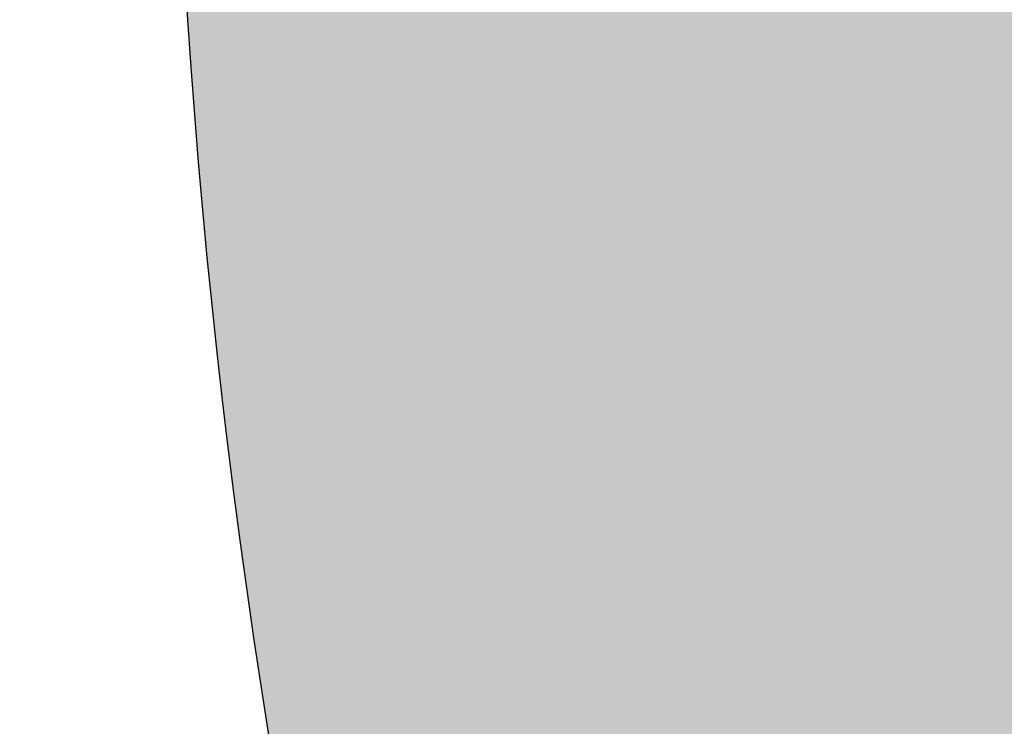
# Model space of a CAD drawing. Header units: feet. Extents: x 1620773 to 1693143, y 557267 to 607752.
# Tile 60 of 256: x 1620896.411 to 1620897.674, y 607307.091 to 607307.998. Entities that reach past the tile are written whole.
import ezdxf

# ---------------------------------------------------------------- set-up
doc = ezdxf.new("R2010")
doc.units = ezdxf.units.FT
doc.header["$MEASUREMENT"] = 0
doc.layers.add('BR_P_Gen_Hatch', color=253, linetype='Continuous', lineweight=0)
doc.layers.add('BR_P_Gen_Slope_Protection', color=252, linetype='Continuous', lineweight=30)

msp = doc.modelspace()

# ---------------------------------------------------------------- hatches: boundary and pattern name
at = {"layer": 'BR_P_Gen_Hatch', "linetype": 'Continuous', "lineweight": 0, "transparency": 33554610}
h = msp.add_hatch(dxfattribs=at)
h.set_pattern_fill('A-1-A', style=0, pattern_type=2)
h.set_pattern_definition([(323.341797, (1620916.972274, 607322.969359), (30.28378766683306, -19.11684575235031), [0.364788, -93.01620600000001]), (324.559927, (1620917.264912, 607322.7515649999), (74.91129697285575, -55.75219754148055), [0.364799, -128.752898]), (323.341797, (1620917.562122, 607322.540036), (30.28378766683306, -19.11684575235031), [0.364849, -93.016145]), (339.037, (1620918, 607322), (108.3878185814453, -43.0287811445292), [0.240082, -182.4]), (1.3902, (1620918, 607322), (-113.1765144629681, -4.731779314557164), [0.2569379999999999, -128.898]), (12.687473, (1620918.335861, 607322.242548), (15.94006628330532, -1.598340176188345), [0.26396, -50.389407]), (20.810417, (1620918.593376, 607322.3005220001), (-17.5364108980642, -14.32182622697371), [0.134591, -35.67827800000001]), (27.931026, (1620918.719186, 607322.348339), (-17.53641118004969, -14.32182595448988), [0.130961, -57.607792]), (43.63730000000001, (1620919, 607322), (-89.27845074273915, -87.52927842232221), [0.139958, -147.451]), (60.284921, (1620918.936182, 607322.506266), (-19.13275546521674, -30.24199189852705), [0.181864, -157.432369]), (77.925933, (1620919.02633, 607322.664215), (-1.59634459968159, -15.92016574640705), [0.172369, -144.716003]), (95.59768999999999, (1620919.062385, 607322.83277), (-1.596344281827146, -15.9201658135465), [0.166983, -81.42125399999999]), (106.100087, (1620919.046097, 607322.998957), (11.15103272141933, -49.35883812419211), [0.191243, -85.986257]), (108.745, (1620919, 607323), (49.39349749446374, -149.6751026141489), [0.19331, -193.177]), (110.867677, (1620918.930941, 607323.365755), (14.34372129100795, -17.51850618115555), [0.195332, -35.590704]), (110.867677, (1620918.861362, 607323.548275), (14.34372129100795, -17.51850618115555), [0.430228, -35.355809]), (113.358985, (1620918.70811, 607323.950282), (12.74737693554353, -33.43867150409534), [0.4254270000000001, -164.353242]), (117.997096, (1620918.539432, 607324.340841), (12.74737694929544, -33.4386719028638), [0.4372470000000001, -57.273771]), (138.281, (1620918, 607325), (58.97158725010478, -54.15352197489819), [0.230012, -217.571]), (162.978, (1620918, 607325), (15.94011363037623, -1.598298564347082), [0.237426, -81.4449]), (192.687473, (1620917.935468, 607324.949491), (-33.47647654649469, -12.7234866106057), [0.213903, -50.43946500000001]), (212.898884, (1620917.726789, 607324.9025109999), (-68.54929862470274, -41.36713806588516), [0.10178, -102.426313]), (215.872, (1620918, 607325), (-138.6952540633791, -98.65471690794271), [0.103664, -192.696]), (216.512, (1620918, 607325), (-173.7678785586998, -127.2979468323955), [0.10443, -237.916]), (219.238, (1620917, 607325), (15.94005923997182, -1.598431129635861), [0.194389, -22.4472]), (216.512, (1620917, 607325), (-173.7678785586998, -127.2979468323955), [0.19291, -237.827]), (222.251, (1620917, 607324), (-141.8879134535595, -130.4942073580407), [0.196773, -215.182]), (230.550875, (1620917.022138, 607324.354303), (-17.53641116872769, -14.32182565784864), [0.17228, -57.538738]), (242.447884, (1620916.912672, 607324.22127), (-20.72909996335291, -46.16215816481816), [0.171679, -86.005822]), (248.309673, (1620916.833261, 607324.069061), (-22.32544372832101, -62.0823238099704), [0.173733, -116.319021]), (252.950281, (1620916.769051, 607323.90763), (-22.32544364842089, -62.08232430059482), [0.100534, -81.48770299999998]), (257.926, (1620917, 607324), (-28.71058022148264, -125.7625558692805), [0.099468, -144.789]), (269.474872, (1620916.718768, 607323.714246), (-0.02337852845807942, -160.7999993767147), [0.09858099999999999, -176.629007]), (269.474872, (1620916.717865, 607323.615669), (-0.02337852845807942, -160.7999993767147), [0.113118, -176.61447]), (273.747921, (1620916.716828, 607323.502556), (-1.596344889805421, -15.92016567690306), [0.113102, -97.214388]), (292.914544, (1620916.724221, 607323.389696), (65.33322971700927, -151.2731931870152), [0.11069, -200.426225]), (302.968713, (1620916.767319, 607323.287741), (14.34372136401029, -17.51850627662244), [0.126148, -102.373835]), (302.1837, (1620917, 607323), (55.77841273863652, -85.99384328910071), [0.126252, -182.388]), (302.968713, (1620916.903212, 607323.075054), (14.34372136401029, -17.51850627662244), [0.126258, -102.373724]), (186.787645, (1620906.244248, 607322.8237310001), (-65.35660950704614, -9.526806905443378), [0.346644, -147.341786]), (186.787645, (1620905.900033, 607322.782762), (-65.35660950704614, -9.526806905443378), [0.34665, -147.34178]), (188.293397, (1620905.555813, 607322.741791), (-49.41654336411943, -11.12514622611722), [0.346632, -65.700672]), (179.462, (1620905, 607323), (-160.9975046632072, 0.06313642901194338), [0.262731, -176.682]), (161.76, (1620905, 607323), (78.10382058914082, -23.91229613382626), [0.266167, -147.422]), (143.341797, (1620904.697293, 607322.777567), (44.62750985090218, -36.63535191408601), [0.30385, -93.07714399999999]), (126.583, (1620904, 607323), (14.34360736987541, -17.51855618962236), [0.287158, -237.705]), (115.269328, (1620904.282397, 607323.189563), (12.74737696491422, -33.43867198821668), [0.245525, -93.08058899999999]), (96.81795899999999, (1620904.177589, 607323.411594), (7.958343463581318, -81.19917006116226), [0.225035, -147.296358]), (79.0731, (1620904, 607324), (-1.596336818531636, -15.92013896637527), [0.262912, -176.465]), (59.80310000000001, (1620904, 607324), (-78.12743368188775, -136.8884876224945), [0.291785, -193.078]), (43.05260000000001, (1620904, 607324), (-106.8146751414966, -101.8510469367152), [0.338389, -169.836]), (20.810417, (1620904.594741, 607324.3763819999), (-17.5364108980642, -14.32182622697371), [0.4591810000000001, -35.353688]), (354.273985, (1620905.023966, 607324.539518), (14.34372148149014, -17.51850604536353), [0.419271, -15.600729]), (344.8232629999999, (1620905.441144, 607324.497687), (78.10398614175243, -23.91186549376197), [0.417256, -97.025314]), (346.153898, (1620905.843847, 607324.38845), (94.04405264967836, -25.51020497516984), [0.330609, -112.945071]), (339.037, (1620906, 607324), (108.3878185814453, -43.0287811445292), [0.334228, -182.306]), (324.559927, (1620906.476956, 607324.1897560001), (74.91129697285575, -55.75219754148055), [0.367621, -128.750076]), (306.583302, (1620906.776464, 607323.97659), (14.34372098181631, -17.51850589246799), [0.260361, -237.731319]), (290.867677, (1620906.931638, 607323.767522), (14.34372129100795, -17.51850618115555), [0.236382, -35.549654]), (264.273985, (1620907.015839, 607323.546646), (-17.5364108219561, -14.32182584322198), [0.197954, -15.802046]), (234.498262, (1620906.996089, 607323.349679), (-19.13275511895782, -30.24199175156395), [0.221165, -128.814669]), (223.052587, (1620906.867653, 607323.16963), (-17.53641065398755, -14.32182633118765), [0.241389, -169.933168]), (207.931026, (1620906.691263, 607323.004841), (-17.53641118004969, -14.32182595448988), [0.236032, -57.50272099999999]), (197.446672, (1620906.482726, 607322.894282), (-33.47647665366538, -12.72348613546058), [0.083249, -121.897814]), (196.050725, (1620906.403307, 607322.8693220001), (-49.41654331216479, -11.12514588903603), [0.082739, -86.172753]), (196.050725, (1620906.323794, 607322.846446), (-49.41654331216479, -11.12514588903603), [0.082726, -86.17276700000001]), (205.206174, (1620912.976215, 607324.3012229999), (-33.47647670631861, -12.72348593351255), [0.365324, -93.01567]), (205.206174, (1620912.645676, 607324.14564), (-33.47647670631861, -12.72348593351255), [0.365327, -93.01566700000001]), (205.206174, (1620912.315135, 607323.9900550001), (-33.47647670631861, -12.72348593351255), [0.36533, -93.015663]), (188.293397, (1620911.984591, 607323.83447), (-49.41654336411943, -11.12514622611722), [0.24121, -65.80609399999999]), (166.153898, (1620911.745903, 607323.799677), (15.94006648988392, -1.598340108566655), [0.2573, -113.01838]), (155.860498, (1620911.49608, 607323.861253), (15.94006632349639, -1.598339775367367), [0.263834, -50.389533]), (149.857, (1620911, 607324), (137.0755269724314, -78.06585139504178), [0.135233, -193.394]), (139.315584, (1620911.138371, 607324.037059), (103.5987404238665, -90.78920899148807), [0.1322, -195.33657]), (125.495, (1620911, 607324), (84.4650855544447, -121.0316483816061), [0.140592, -170.034]), (108.745, (1620911, 607324), (49.39349749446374, -149.6751026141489), [0.181839, -193.188]), (89.99167000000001, (1620910.898055, 607324.409898), (-1.596344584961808, -15.92016608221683), [0.172714, -160.627288]), (72.950281, (1620910.89808, 607324.5826109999), (-1.596344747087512, -15.92016576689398), [0.166841, -81.421396]), (62.447884, (1620910.946998, 607324.74212), (-20.72909996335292, -46.16215816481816), [0.191101, -85.9864]), (59.80310000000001, (1620911, 607325), (-78.12743368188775, -136.8884876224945), [0.193278, -193.177]), (57.68029399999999, (1620911.132606, 607325.078598), (-1.596344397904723, -15.92016544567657), [0.195355, -35.590681]), (57.68029399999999, (1620911.237051, 607325.243689), (-1.596344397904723, -15.92016544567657), [0.430714, -35.355323]), (55.188986, (1620911.46733, 607325.607675), (-19.13275498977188, -30.24199162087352), [0.425793, -164.352877]), (50.55087499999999, (1620911.710403, 607325.957268), (-19.13275508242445, -30.2419920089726), [0.438084, -57.27293399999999]), (29.777817, (1620911.988758, 607326.295552), (-51.01288768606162, -27.04531162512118), [0.229476, -137.521675]), (5.570161, (1620912.187934, 607326.409519), (15.94006587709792, -1.598340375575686), [0.235918, -81.44645399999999]), (335.860498, (1620912.422738, 607326.4324180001), (30.28378737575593, -19.11684638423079), [0.212992, -50.440375]), (316.433683, (1620912.617105, 607326.345313), (58.97123104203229, -54.15385772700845), [0.102205, -182.46798]), (313.123528, (1620912.69116, 607326.274874), (14.34372153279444, -17.51850537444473), [0.104459, -170.098318]), (312.03592, (1620912.762565, 607326.198631), (145.0335611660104, -159.2648926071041), [0.105334, -237.914599]), (312.03592, (1620912.833096, 607326.120397), (145.0335611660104, -159.2648926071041), [0.194444, -237.825488]), (309.309773, (1620912.963296, 607325.975978), (15.94006626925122, -1.598339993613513), [0.192877, -22.448686]), (306.2968, (1620913, 607326), (113.1533529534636, -156.0680519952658), [0.196704, -215.182]), (296.777606, (1620913.201928, 607325.668207), (27.09109909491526, -50.95717809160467), [0.171869, -208.517804]), (286.100087, (1620913.27936, 607325.514769), (11.15103272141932, -49.35883812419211), [0.170562, -86.006938]), (280.99294, (1620913.32666, 607325.350896), (20.70572171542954, -114.6378411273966), [0.173082, -166.889073]), (275.5976899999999, (1620913.359665, 607325.1809899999), (9.554687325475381, -65.27900408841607), [0.100797, -81.48744]), (270.622, (1620913, 607325), (3.169223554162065, -128.9591946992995), [0.099611, -144.789]), (264.273985, (1620913.370578, 607324.9810680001), (-17.5364108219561, -14.32182584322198), [0.098479, -15.901521]), (259.073, (1620913, 607325), (-31.90369913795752, -157.6028121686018), [0.113136, -176.614]), (251.730012, (1620913.339307, 607324.771996), (-22.32544474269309, -62.0823237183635), [0.11403, -147.407364]), (235.633, (1620913, 607325), (-94.06860288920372, -135.289329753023), [0.110938, -200.426]), (225.579258, (1620913.240937, 607324.572142), (-17.53641050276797, -14.32182639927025), [0.12628, -102.373702]), (225.579258, (1620913.152551, 607324.48195), (-17.53641050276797, -14.32182639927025), [0.12625, -102.373732]), (225.579258, (1620913.064185, 607324.3917800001), (-17.53641050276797, -14.32182639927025), [0.126251, -102.373732]), (115.269328, (1620909.673313, 607322.752597), (12.74737696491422, -33.43867198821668), [0.18658, -93.13953499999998]), (115.269328, (1620909.593667, 607322.921323), (12.74737696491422, -33.43867198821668), [0.186582, -93.13953199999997]), (116.311546, (1620909.51402, 607323.090052), (27.09109840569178, -50.95717790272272), [0.186445, -150.810277]), (145.694, (1620909, 607323), (30.28393066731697, -19.11664972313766), [0.165847, -200.507]), (185.570161, (1620909.294382, 607323.3506550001), (-65.35660891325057, -9.526805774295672), [0.204736, -81.47763699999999]), (209.232387, (1620909.090613, 607323.330782), (-51.01288706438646, -27.04531194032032), [0.209877, -195.258893]), (228.702, (1620909, 607323), (-54.20606019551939, -58.88524796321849), [0.222627, -137.473]), (240.284921, (1620908.760538, 607323.06103), (-58.99461122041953, -106.6461413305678), [0.205925, -157.408308]), (252.950281, (1620908.658464, 607322.882184), (-22.32544364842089, -62.08232430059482), [0.198426, -81.38981099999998]), (269.474872, (1620908.600285, 607322.692479), (-0.02337852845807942, -160.7999993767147), [0.276835, -176.450753]), (270.622, (1620909, 607322), (3.169223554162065, -128.9591946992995), [0.282623, -144.606]), (286.100087, (1620908.600816, 607322.1330489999), (11.15103272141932, -49.35883812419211), [0.296462, -85.881038]), (296.777606, (1620908.68303, 607321.848214), (27.09109909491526, -50.95717809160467), [0.21726, -208.472413]), (306.583302, (1620908.780911, 607321.6542529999), (14.34372098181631, -17.51850589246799), [0.208568, -237.783113]), (312.675984, (1620908.905216, 607321.486775), (116.3461173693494, -124.2278822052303), [0.212701, -192.587383]), (321.8352, (1620909, 607321), (119.5384774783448, -92.38729812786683), [0.160267, -208.64]), (337.59443, (1620909.175403, 607321.231365), (46.22385400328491, -20.71518641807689), [0.157893, -167.078587]), (18.2099, (1620909, 607321), (-33.47649227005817, -12.72347864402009), [0.121127, -157.625]), (59.80310000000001, (1620909, 607321), (-78.12743368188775, -136.8884876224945), [0.19831, -193.172]), (65.81755300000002, (1620909.536181, 607321.380434), (-1.596345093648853, -15.92016621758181), [0.196701, -50.406069]), (71.730012, (1620909.616759, 607321.559874), (-23.92178883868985, -78.00249014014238), [0.199, -147.322394]), (65.81755300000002, (1620909.679144, 607321.748843), (-1.596345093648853, -15.92016621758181), [0.169023, -50.433747]), (70.220892, (1620909.748383, 607321.903033), (-1.596344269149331, -15.92016594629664), [0.167205, -65.807339]), (89.474872, (1620909.804965, 607322.060374), (-1.596344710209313, -15.9201660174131), [0.156345, -176.571243]), (104.28, (1620910, 607322), (11.15096468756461, -49.35889109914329), [0.177409, -187.125]), (104.853573, (1620909.762637, 607322.38864), (23.89840917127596, -82.7975100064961), [0.178492, -136.546647]), (104.854, (1620910, 607323), (23.89902442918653, -82.79732513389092), [0.178511, -136.547]), (132.675984, (1620911.973551, 607329.619884), (116.3461173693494, -124.2278822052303), [0.240985, -192.5591]), (133.124, (1620912, 607330), (102.0030342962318, -106.7082764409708), [0.240986, -169.962]), (132.676, (1620912, 607330), (116.3464326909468, -124.2281540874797), [0.240989, -192.559]), (157.594, (1620911, 607330), (108.3871683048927, -43.02940960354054), [0.161097, -167.075]), (197.446672, (1620911.333177, 607330.211525), (-33.47647665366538, -12.72348613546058), [0.187541, -121.793521]), (213.528318, (1620911.154263, 607330.1552970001), (-103.6221195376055, -70.01079062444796), [0.227109, -227.345931]), (219.238, (1620911, 607330), (15.94005923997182, -1.598431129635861), [0.231497, -22.4101]), (227.369726, (1620910.785642, 607329.883421), (-36.66916622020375, -44.56381808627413), [0.236971, -79.79904300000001]), (245.817553, (1620910.62515, 607329.709072), (-1.596345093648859, -15.92016621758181), [0.218472, -50.384299]), (276.817959, (1620910.535654, 607329.509772), (9.554688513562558, -65.27900373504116), [0.18979, -147.331604]), (305.495384, (1620910.558185, 607329.321324), (14.34372152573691, -17.51850623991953), [0.15442, -170.020137]), (316.433683, (1620910.647847, 607329.195602), (58.97123104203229, -54.15385772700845), [0.160939, -182.409246]), (327.737554, (1620910.76446, 607329.084684), (15.94006598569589, -1.598339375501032), [0.165725, -35.647144]), (338.3474860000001, (1620910.904599, 607328.99622), (62.16391995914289, -22.31352595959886), [0.209578, -116.4068]), (349.086, (1620911, 607329), (157.8048025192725, -31.90367997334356), [0.203829, -176.741]), (359.461965, (1620911.299531, 607328.880298), (15.94006583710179, -1.598340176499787), [0.200414, -176.74446]), (3.724708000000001, (1620911.499937, 607328.8784159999), (-81.29667515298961, -7.92846591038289), [0.158706, -97.28386400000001]), (12.687473, (1620911.658307, 607328.888726), (15.94006628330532, -1.598340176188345), [0.161195, -50.492172]), (23.29821400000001, (1620911.815566, 607328.92413), (-33.47647674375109, -12.72348583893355), [0.1728, -164.714654]), (34.839917, (1620911.974276, 607328.992475), (-103.6221194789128, -70.01079026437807), [0.095466, -147.52357]), (45.57929999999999, (1620912, 607329), (-54.20550867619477, -58.88565393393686), [0.089045, -102.411]), (57.68029399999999, (1620912.114954, 607329.110611), (-1.596344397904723, -15.92016544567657), [0.08594, -35.700096]), (73.95653399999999, (1620912.160901, 607329.183237), (-25.51813406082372, -93.92265534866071), [0.087018, -178.80558]), (93.747921, (1620912.18495, 607329.266866), (-1.596344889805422, -15.92016567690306), [0.09162000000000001, -97.23586999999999]), (115.269328, (1620912.178961, 607329.35829), (12.74737696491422, -33.43867198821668), [0.08546299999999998, -93.24065099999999]), (132.676, (1620912, 607329), (116.3464326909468, -124.2281540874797), [0.083487, -192.717]), (132.676, (1620912, 607329), (116.3464326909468, -124.2281540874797), [0.083263, -192.717]), (132.03592, (1620912.029448, 607329.558169), (14.3437216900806, -17.51850654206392), [0.08326599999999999, -237.936667]), (53.278642, (1620912.785401, 607335.5692649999), (-19.13275564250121, -30.24199175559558), [0.187079, -93.13903499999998]), (52.236425, (1620912.897261, 607335.719219), (-36.66916562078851, -44.56381811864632), [0.187092, -150.80963]), (53.278642, (1620913.011836, 607335.867123), (-19.13275564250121, -30.24199175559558), [0.187083, -93.13903099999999]), (22.854366, (1620913.123698, 607336.01708), (-33.47647703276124, -12.72348630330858), [0.167152, -200.505438]), (342.977809, (1620913.277727, 607336.082), (62.16391953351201, -22.31352650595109), [0.206048, -81.476325]), (318.7702, (1620913, 607336), (58.97128082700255, -54.15382004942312), [0.210783, -137.54]), (299.845523, (1620913.633272, 607335.8827579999), (41.43482047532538, -68.475683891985), [0.221646, -137.473706]), (288.7449, (1620914, 607336), (49.39323626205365, -149.675188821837), [0.204789, -193.165]), (275.5976899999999, (1620913.809387, 607335.496583), (9.554687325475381, -65.27900408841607), [0.197402, -81.390835]), (264.273985, (1620913.828642, 607335.300122), (-17.5364108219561, -14.32182584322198), [0.277906, -15.722094]), (252.950281, (1620913.800915, 607335.023603), (-22.32544364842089, -62.08232430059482), [0.286876, -81.30136099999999]), (242.447884, (1620913.716803, 607334.7493350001), (-20.72909996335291, -46.16215816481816), [0.298193, -85.879308]), (230.550875, (1620913.578872, 607334.48496), (-17.53641116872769, -14.32182565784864), [0.217834, -57.493184]), (222.251, (1620913, 607334), (-141.8879134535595, -130.4942073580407), [0.208255, -215.17]), (215.872, (1620913, 607334), (-138.6952540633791, -98.65471690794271), [0.212582, -192.588]), (207.931026, (1620913.11405, 607334.052156), (-17.53641118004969, -14.32182595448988), [0.158971, -57.57978199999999]), (190.95354, (1620912.973597, 607333.977693), (-49.41654337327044, -11.12514576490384), [0.15739, -167.079089]), (149.857, (1620913, 607334), (137.0755269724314, -78.06585139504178), [0.121459, -193.408]), (108.745, (1620913, 607334), (49.39349749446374, -149.6751026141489), [0.19853, -193.172]), (102.730418, (1620912.65024, 607334.196779), (-1.5963440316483, -15.92016632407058), [0.196749, -50.406022]), (96.81795899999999, (1620912.606884, 607334.388691), (7.958343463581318, -81.19917006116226), [0.19902, -147.322374]), (102.730418, (1620912.583257, 607334.586303), (-1.5963440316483, -15.92016632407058), [0.168775, -50.433995]), (98.327079, (1620912.546065, 607334.75093), (-1.596344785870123, -15.92016589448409), [0.167035, -65.807509]), (79.0731, (1620913, 607335), (-1.596336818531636, -15.92013896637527), [0.156814, -176.571]), (65.81755300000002, (1620912.5516, 607335.070175), (-1.596345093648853, -15.92016621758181), [0.183215, -50.419555]), (64.26788, (1620912.626653, 607335.237313), (-20.72910015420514, -46.16215777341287), [0.18399, -187.118563]), (64.26788, (1620912.706535, 607335.403057), (-20.72910015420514, -46.16215777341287), [0.183969, -187.118584]), (132.676, (1620915, 607332), (116.3464326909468, -124.2281540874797), [0.376388, -192.424]), (133.124, (1620915, 607332), (102.0030342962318, -106.7082764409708), [0.376393, -169.826]), (132.676, (1620915, 607332), (116.3464326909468, -124.2281540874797), [0.376388, -192.424]), (157.594, (1620915, 607333), (108.3871683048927, -43.02940960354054), [0.251553, -166.985]), (197.446672, (1620914.2841, 607332.849783), (-33.47647665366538, -12.72348613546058), [0.292985, -121.688077]), (213.528318, (1620914.004593, 607332.761941), (-103.6221195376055, -70.01079062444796), [0.353753, -227.219287]), (219.238198, (1620913.7097, 607332.566546), (15.94006627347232, -1.598339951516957), [0.360451, -22.281112]), (227.369726, (1620913.430523, 607332.3385439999), (-36.66916622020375, -44.56381808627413), [0.370465, -79.665549]), (245.817553, (1620913.17962, 607332.065979), (-1.596345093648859, -15.92016621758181), [0.341637, -50.261133]), (276.817959, (1620913.03967, 607331.754321), (9.554688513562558, -65.27900373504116), [0.296903, -147.224491]), (305.495384, (1620913.074917, 607331.459518), (14.34372152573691, -17.51850623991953), [0.241636, -169.932921]), (316.433683, (1620913.21522, 607331.262787), (58.97123104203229, -54.15385772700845), [0.251728, -182.318457]), (327.737554, (1620913.397616, 607331.089298), (15.94006598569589, -1.598339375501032), [0.259204, -35.553665]), (338.3474860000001, (1620913.616802, 607330.950936), (62.16391995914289, -22.31352595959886), [0.327427, -116.288951]), (349.086, (1620914, 607331), (157.8048025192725, -31.90367997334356), [0.318457, -176.626]), (359.461965, (1620914.233822, 607330.769828), (15.94006583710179, -1.598340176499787), [0.313174, -176.6317]), (3.724708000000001, (1620914.546982, 607330.766887), (-81.29667515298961, -7.92846591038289), [0.247007, -97.195563]), (12.687473, (1620914.793467, 607330.782933), (15.94006628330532, -1.598340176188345), [0.251004, -50.402363]), (23.988044, (1620915.038342, 607330.838062), (-33.476476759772, -12.72348528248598), [0.269236, -128.848461]), (34.839917, (1620915.284325, 607330.9475189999), (-103.6221194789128, -70.01079026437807), [0.148065, -147.47097]), (46.36431, (1620915.40585, 607331.032106), (-54.20557671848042, -58.88564367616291), [0.138263, -182.37579]), (57.68029399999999, (1620915.501261, 607331.1321729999), (-1.596344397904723, -15.92016544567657), [0.133743, -35.652293]), (72.950281, (1620915.572766, 607331.245196), (-1.596344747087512, -15.92016576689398), [0.1356, -81.452637]), (91.40781599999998, (1620915.612524, 607331.374837), (-1.59634442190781, -15.92016641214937), [0.142268, -128.856338]), (116.311546, (1620915.609028, 607331.517062), (27.09109840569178, -50.95717790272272), [0.133322, -150.8634]), (132.676, (1620916, 607332), (116.3464326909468, -124.2281540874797), [0.130973, -192.669]), (132.676, (1620915, 607332), (116.3464326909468, -124.2281540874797), [0.130867, -192.669]), (132.322, (1620915, 607332), (130.6886737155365, -141.7469016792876), [0.130868, -215.276]), (327.737554, (1620909.131803, 607332.230987), (15.94006598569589, -1.598339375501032), [0.272358, -35.540511]), (329.856983, (1620909.362112, 607332.085602), (30.28378807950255, -19.11684544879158), [0.272435, -193.256603]), (327.737554, (1620909.597707, 607331.948797), (15.94006598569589, -1.598339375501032), [0.272378, -35.540491]), (359.461965, (1620909.828033, 607331.803402), (15.94006583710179, -1.598340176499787), [0.285987, -176.658887]), (35.4244, (1620910, 607332), (-121.1583063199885, -84.33231928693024), [0.354012, -169.849]), (44.94949500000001, (1620910.402485, 607332.005912), (-89.27839848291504, -87.5292954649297), [0.3901, -227.126652]), (59.80310000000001, (1620911, 607332), (-78.12743368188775, -136.8884876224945), [0.252859, -193.117]), (89.474872, (1620910.805752, 607332.500058), (-1.596344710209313, -15.9201660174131), [0.248972, -176.478616]), (110.867677, (1620910.808034, 607332.74902), (14.34372129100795, -17.51850618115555), [0.254427, -35.53161]), (129.309773, (1620910.717404, 607332.986757), (-1.596344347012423, -15.92016627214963), [0.413061, -22.228503]), (139.316, (1620910, 607333), (103.599467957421, -90.78851688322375), [0.385482, -195.083]), (152.497246, (1620910.163409, 607333.557648), (30.28378793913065, -19.11684604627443), [0.360166, -85.89532700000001]), (169.086, (1620910, 607334), (15.94009378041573, -1.598343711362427), [0.254172, -176.691]), (190.200485, (1620909.594371, 607333.772094), (-49.41654317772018, -11.12514625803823), [0.27705, -116.339328]), (211.109533, (1620909.3217, 607333.72303), (-17.5364111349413, -14.32182586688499), [0.304286, -79.75972800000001]), (230.550875, (1620909.061176, 607333.565813), (-17.53641116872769, -14.32182565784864), [0.312036, -57.398982]), (252.950281, (1620908.862911, 607333.324862), (-22.32544364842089, -62.08232430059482), [0.2850159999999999, -81.30322099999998]), (280.9929, (1620909, 607333), (20.70570763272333, -114.6382003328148), [0.2653059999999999, -166.797]), (299.299639, (1620908.829934, 607332.791934), (27.0910992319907, -50.95717803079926), [0.213076, -195.172133]), (297.997096, (1620908.934209, 607332.606117), (14.34372216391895, -17.51850568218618), [0.212011, -57.49900699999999]), (297.997096, (1620909.033732, 607332.4189170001), (14.34372216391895, -17.51850568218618), [0.21198, -57.499038]), (115.269328, (1620906.808326, 607330.885183), (12.74737696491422, -33.43867198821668), [0.186533, -93.13958099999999]), (115.269328, (1620906.728699, 607331.053868), (12.74737696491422, -33.43867198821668), [0.186536, -93.13957899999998]), (116.312, (1620907, 607331), (27.0914813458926, -50.95692110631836), [0.186538, -150.81]), (145.694, (1620907, 607331), (30.28393066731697, -19.11664972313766), [0.166574, -200.506]), (185.570161, (1620906.428793, 607331.48365), (-65.35660891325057, -9.526805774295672), [0.206484, -81.47588899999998]), (209.777817, (1620906.223285, 607331.463607), (-68.54929827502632, -41.36713819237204), [0.212347, -137.538804]), (228.702448, (1620906.038976, 607331.358148), (-54.20557675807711, -58.88564409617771), [0.22118, -137.474172]), (240.285, (1620906, 607331), (-58.99438052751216, -106.6460781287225), [0.204638, -157.41]), (253.957, (1620906, 607331), (-23.92117235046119, -78.0027263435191), [0.197376, -178.695]), (269.474872, (1620905.737019, 607330.824559), (-0.02337852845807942, -160.7999993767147), [0.276508, -176.451081]), (270.622038, (1620905.734485, 607330.548063), (3.169310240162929, -128.9596676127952), [0.28244, -144.605932]), (286.100087, (1620905.737551, 607330.26564), (11.15103272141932, -49.35883812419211), [0.29599, -85.881511]), (296.777606, (1620905.819634, 607329.981259), (27.09109909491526, -50.95717809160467), [0.216914, -208.472759]), (306.583302, (1620905.91736, 607329.787607), (14.34372098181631, -17.51850589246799), [0.20828, -237.7834]), (312.32236, (1620906.041493, 607329.620359), (130.6898380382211, -141.7463885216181), [0.212581, -215.194104]), (319.3155839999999, (1620906.184624, 607329.463183), (44.62750896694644, -36.63535161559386), [0.118641, -195.350129]), (329.856983, (1620906.274591, 607329.385842), (30.28378807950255, -19.11684544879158), [0.126723, -193.402314]), (347.157773, (1620906.384179, 607329.3222060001), (15.94006647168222, -1.598339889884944), [0.108862, -129.046028]), (26.712767, (1620906.490317, 607329.29801), (-51.0128876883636, -27.04531250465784), [0.090459, -208.709657]), (59.80310000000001, (1620907, 607329), (-78.12743368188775, -136.8884876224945), [0.198642, -193.171]), (67.555, (1620907, 607330), (-43.05473668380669, -108.2447825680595), [0.197711, -166.864]), (70.220892, (1620906.746519, 607329.693093), (-1.596344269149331, -15.92016594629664), [0.199385, -65.775159]), (67.555, (1620907, 607330), (-43.05473668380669, -108.2447825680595), [0.168949, -166.893]), (68.3097, (1620907, 607330), (-22.32539802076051, -62.08229567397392), [0.167325, -116.325]), (89.474872, (1620906.940335, 607330.192344), (-1.596344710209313, -15.9201660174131), [0.156951, -176.570637]), (102.730418, (1620906.941774, 607330.349288), (-1.5963440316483, -15.92016632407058), [0.183623, -50.419147]), (104.853573, (1620906.90131, 607330.528397), (23.89840917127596, -82.7975100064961), [0.184385, -136.540754]), (104.28, (1620907, 607331), (11.15096468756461, -49.35889109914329), [0.184322, -187.118]), (337.59443, (1620908.318442, 607327.374933), (46.22385400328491, -20.71518641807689), [0.289308, -166.947172]), (337.59443, (1620908.585909, 607327.26466), (46.22385400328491, -20.71518641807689), [0.289308, -166.947172]), (337.59443, (1620908.853377, 607327.154388), (46.22385400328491, -20.71518641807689), [0.289308, -166.947172]), (306.583302, (1620909.120844, 607327.0441149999), (14.34372098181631, -17.51850589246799), [0.245277, -237.746403]), (264.273985, (1620909.267027, 607326.84716), (-17.5364108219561, -14.32182584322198), [0.311782, -15.688218]), (240.284921, (1620909.23592, 607326.536933), (-58.99461122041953, -106.6461413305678), [0.3799439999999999, -157.234289]), (226.36431, (1620909.047587, 607326.206951), (-71.74198752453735, -73.20746970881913), [0.358133, -182.15592]), (214.04436, (1620908.80045, 607325.9477560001), (-86.08570888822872, -55.68896501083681), [0.2845989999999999, -124.771606]), (203.988044, (1620908.56463, 607325.788427), (-84.48936413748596, -39.76879797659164), [0.262638, -128.855059]), (179.462, (1620908, 607326), (-160.9975046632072, 0.06313642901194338), [0.220124, -176.725]), (150.338049, (1620908.104562, 607325.68372), (30.28378758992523, -19.11684564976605), [0.222846, -157.523382]), (135.649, (1620908, 607326), (58.97116918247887, -54.15396412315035), [0.2511809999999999, -102.277]), (125.495, (1620908, 607326), (84.4650855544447, -121.0316483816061), [0.278152, -169.896]), (112.914544, (1620907.5698, 607326.196052), (12.74737669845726, -33.43867210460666), [0.204241, -200.332675]), (98.327079, (1620907.490277, 607326.384175), (-1.596344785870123, -15.92016589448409), [0.186891, -65.78765200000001]), (91.40781599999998, (1620907.463211, 607326.569096), (-1.59634442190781, -15.92016641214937), [0.183102, -128.815504]), (91.40781599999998, (1620907.458712, 607326.752143), (-1.59634442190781, -15.92016641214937), [0.19481, -128.803797]), (84.273985, (1620907.453926, 607326.9468939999), (14.34372148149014, -17.51850604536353), [0.215286, -15.784714]), (73.9565, (1620907, 607327), (-25.51817310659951, -93.92260026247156), [0.179594, -178.713]), (27.931026, (1620907.525039, 607327.333704), (-17.53641118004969, -14.32182595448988), [0.141817, -57.596936]), (359.461965, (1620907.650336, 607327.400133), (15.94006583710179, -1.598340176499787), [0.222602, -176.722272]), (354.273985, (1620907.872929, 607327.398042), (14.34372148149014, -17.51850604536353), [0.223161, -15.796839]), (359.977496, (1620908, 607327), (-145.0566141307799, -1.535106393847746), [0.223467, -160.774]), (341.7603, (1620915, 607327), (62.16391080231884, -22.3135592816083), [0.238908, -147.45]), (341.760326, (1620914.960735, 607326.930162), (62.16392028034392, -22.31352664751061), [0.23891, -147.44952]), (341.7603, (1620915, 607327), (62.16391080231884, -22.3135592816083), [0.238913, -147.45]), (151.101299, (1620916.632087, 607328.2263600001), (76.507641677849, -39.83203127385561), [0.3986369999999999, -121.582426]), (174.273985, (1620916.283091, 607328.419006), (14.34372148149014, -17.51850604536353), [0.425272, -15.594728]), (179.977, (1620916, 607328), (15.94005961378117, -1.59847887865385), [0.423086, -160.574]), (182.394073, (1620915.436855, 607328.461602), (-97.2367415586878, -6.330125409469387), [0.331725, -112.943954]), (189.511, (1620915, 607328), (-114.7731991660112, -20.65206955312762), [0.333971, -182.306]), (205.206174, (1620914.776039, 607328.392561), (-33.47647670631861, -12.72348593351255), [0.367856, -93.013137]), (219.238198, (1620914.443209, 607328.2359), (15.94006627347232, -1.598339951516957), [0.258231, -22.383333]), (239.803, (1620914, 607328), (-78.12767259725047, -136.8883512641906), [0.238653, -193.131]), (269.474872, (1620914.123167, 607327.866289), (-0.02337852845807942, -160.7999993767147), [0.197739, -176.529849]), (288.7449, (1620914, 607328), (49.39323626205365, -149.675188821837), [0.214411, -193.1559999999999]), (305.495384, (1620914.190257, 607327.46552), (14.34372152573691, -17.51850623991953), [0.243189, -169.931368]), (320.616945, (1620914.331461, 607327.267525), (14.3437221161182, -17.51850597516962), [0.235613, -57.50314]), (332.497246, (1620914.513572, 607327.118028), (46.22385428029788, -20.71518572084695), [0.082776, -86.172717]), (333.7415, (1620915, 607327), (76.50770728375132, -39.83200204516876), [0.082411, -136.771]), (332.497246, (1620914.6609, 607327.043342), (46.22385428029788, -20.71518572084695), [0.082424, -86.173068]), (341.760326, (1620915.41384, 607326.778483), (62.16392028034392, -22.31352664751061), [0.107718, -147.580712]), (340.254574, (1620915.516146, 607326.744768), (46.22385426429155, -20.71518606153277), [0.107752, -65.939552]), (341.760326, (1620915.617563, 607326.708365), (62.16392028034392, -22.31352664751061), [0.10774, -147.58069]), (348.570475, (1620915.71989, 607326.674643), (15.94006643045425, -1.5983400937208), [0.26206, -160.734958]), (5.570161, (1620915.976753, 607326.622713), (15.94006587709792, -1.598340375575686), [0.2656539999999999, -81.41671899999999]), (26.24720900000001, (1620916.241153, 607326.648498), (-84.48936403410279, -39.76879825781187), [0.3053, -150.774102]), (39.23819799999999, (1620916.514974, 607326.783516), (-1.596344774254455, -15.92016622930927), [0.291382, -22.350182]), (53.278642, (1620916.740656, 607326.967828), (-19.13275564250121, -30.24199175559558), [0.2500479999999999, -93.07606599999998]), (74.80005, (1620916.890166, 607327.168255), (-1.596344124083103, -15.92016575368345), [0.223458, -97.10403199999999]), (96.81795899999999, (1620916.948754, 607327.383896), (7.958343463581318, -81.19917006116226), [0.273279, -147.248114]), (108.745, (1620917, 607328), (49.39349749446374, -149.6751026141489), [0.296736, -193.073]), (122.184, (1620917, 607328), (41.435225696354, -68.47544774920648), [0.308847, -182.205]), (122.968713, (1620916.656451, 607328.1976300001), (41.43482069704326, -68.4756839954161), [0.012948, -102.487034]), (133.124, (1620917, 607328), (102.0030342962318, -106.7082764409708), [0.012436, -170.19]), (135.02, (1620917, 607328), (87.6591201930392, -89.19024523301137), [0.012449, -227.561]), (4.566242, (1620906.736061, 607336.183519), (-97.23674197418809, -6.330125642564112), [0.441259, -178.660635]), (5.570161, (1620907.17592, 607336.2186479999), (15.94006587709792, -1.598340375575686), [0.441281, -81.241092]), (4.566242, (1620907.615117, 607336.261481), (-97.23674197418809, -6.330125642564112), [0.441275, -178.660619]), (349.086, (1620908, 607336), (157.8048025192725, -31.90367997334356), [0.283001, -176.662]), (327.737554, (1620908.332874, 607336.24303), (15.94006598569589, -1.598339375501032), [0.301286, -35.511583]), (315.649087, (1620908.587645, 607336.082204), (58.9712314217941, -54.15385783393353), [0.334878, -102.193216]), (309.309773, (1620908.827107, 607335.848107), (15.94006626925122, -1.598339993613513), [0.176554, -22.46501]), (297.997096, (1620908.938956, 607335.711502), (14.34372216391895, -17.51850568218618), [0.161208, -57.54981]), (286.100087, (1620909.014631, 607335.5691600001), (11.15103272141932, -49.35883812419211), [0.152573, -86.024927]), (269.474872, (1620909.056942, 607335.4225699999), (-0.02337852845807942, -160.7999993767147), [0.201659, -176.525929]), (250.220892, (1620909.055094, 607335.22092), (-20.72909970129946, -46.16215849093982), [0.215332, -65.759211]), (234.498262, (1620908.982227, 607335.018292), (-19.13275511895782, -30.24199175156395), [0.213816, -128.822017]), (223.637321, (1620908.858058, 607334.844224), (-17.53641067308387, -14.32182625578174), [0.235982, -147.354852]), (219.238, (1620909, 607335), (15.94005923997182, -1.598431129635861), [0.230246, -22.4113]), (219.238, (1620909, 607335), (15.94005923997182, -1.598431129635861), [0.233605, -22.408]), (216.226, (1620908, 607334), (-156.2302543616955, -112.9770826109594), [0.5304979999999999, -214.876]), (214.839917, (1620907.900059, 607334.0744619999), (-17.53641066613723, -14.32182541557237), [0.52275, -147.096286]), (211.109533, (1620907.471011, 607333.775823), (-17.5364111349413, -14.32182586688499), [0.5132329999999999, -79.550781]), (190.95354, (1620907.031591, 607333.5106479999), (-49.41654337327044, -11.12514576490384), [0.262812, -166.973668]), (166.153898, (1620906.773567, 607333.46071), (15.94006648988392, -1.598340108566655), [0.28457, -112.99111]), (138.281, (1620906, 607334), (58.97158725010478, -54.15352197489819), [0.267934, -217.534]), (116.312, (1620906, 607334), (27.0914813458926, -50.95692110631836), [0.127927, -150.869]), (112.914544, (1620906.240573, 607333.82179), (12.74737669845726, -33.43867210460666), [0.124988, -200.411927]), (110.867677, (1620906.191908, 607333.936915), (14.34372129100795, -17.51850618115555), [0.125681, -35.660355]), (110.867677, (1620906.147139, 607334.054352), (14.34372129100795, -17.51850618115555), [0.23518, -35.550856]), (108.745, (1620906, 607334), (49.39349749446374, -149.6751026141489), [0.233996, -193.136]), (108.263049, (1620905.98817, 607334.49569), (12.74737676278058, -33.4386720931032), [0.236946, -157.377287]), (96.81795899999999, (1620905.913915, 607334.7207010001), (7.958343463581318, -81.19917006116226), [0.209232, -147.312161]), (84.273985, (1620905.889076, 607334.928454), (14.34372148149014, -17.51850604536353), [0.209105, -15.790895]), (84.273985, (1620905.909939, 607335.136516), (14.34372148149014, -17.51850604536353), [0.20775, -15.79225]), (72.950281, (1620905.930667, 607335.343229), (-1.596344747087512, -15.92016576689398), [0.118871, -81.469365]), (70.220892, (1620905.96552, 607335.456876), (-1.596344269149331, -15.92016594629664), [0.118856, -65.855687]), (64.26788, (1620906.00574, 607335.56872), (-20.72910015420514, -46.16215777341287), [0.121882, -187.180671]), (59.80310000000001, (1620906, 607336), (-78.12743368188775, -136.8884876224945), [0.140842, -193.229]), (50.55087499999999, (1620906.129497, 607335.800246), (-19.13275508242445, -30.2419920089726), [0.137001, -57.574017]), (36.2256, (1620906, 607336), (-156.2310430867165, -112.9759919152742), [0.132599, -215.274]), (26.24720900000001, (1620906.323513, 607335.984398), (-84.48936403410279, -39.76879825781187), [0.152709, -150.926692]), (25.206174, (1620906.460478, 607336.051933), (-51.01288799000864, -27.04531205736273), [0.152701, -93.22829300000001]), (26.24720900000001, (1620906.598638, 607336.1169649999), (-84.48936403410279, -39.76879825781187), [0.152691, -150.926711]), (132.675984, (1620917.919006, 607334.6061069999), (116.3461173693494, -124.2278822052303), [0.240985, -192.5591]), (133.124, (1620918, 607335), (102.0030342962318, -106.7082764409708), [0.240986, -169.962]), (132.676, (1620918, 607335), (116.3464326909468, -124.2281540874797), [0.240989, -192.559]), (157.594, (1620917, 607335), (108.3871683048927, -43.02940960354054), [0.161097, -167.075]), (197.446672, (1620917.278632, 607335.1977479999), (-33.47647665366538, -12.72348613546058), [0.187541, -121.793521]), (213.528318, (1620917.099718, 607335.14152), (-103.6221195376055, -70.01079062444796), [0.227109, -227.345931]), (219.238, (1620917, 607335), (15.94005923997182, -1.598431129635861), [0.231497, -22.4101]), (227.369726, (1620916.731098, 607334.869644), (-36.66916622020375, -44.56381808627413), [0.236971, -79.79904300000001]), (245.817553, (1620916.570605, 607334.695295), (-1.596345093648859, -15.92016621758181), [0.218472, -50.384299]), (276.817959, (1620916.48111, 607334.495995), (9.554688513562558, -65.27900373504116), [0.18979, -147.331604]), (305.495384, (1620916.503641, 607334.307547), (14.34372152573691, -17.51850623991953), [0.15442, -170.020137]), (316.433683, (1620916.593302, 607334.181824), (58.97123104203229, -54.15385772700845), [0.160939, -182.409246]), (327.737554, (1620916.709915, 607334.0709060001), (15.94006598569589, -1.598339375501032), [0.165725, -35.647144]), (338.3474860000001, (1620916.850054, 607333.982442), (62.16391995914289, -22.31352595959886), [0.209578, -116.4068]), (349.086, (1620917, 607334), (157.8048025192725, -31.90367997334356), [0.203829, -176.741]), (359.461965, (1620917.244987, 607333.866521), (15.94006583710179, -1.598340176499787), [0.200414, -176.74446]), (3.724708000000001, (1620917.445392, 607333.864639), (-81.29667515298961, -7.92846591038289), [0.158706, -97.28386400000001]), (12.687473, (1620917.603763, 607333.874949), (15.94006628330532, -1.598340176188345), [0.161195, -50.492172]), (23.29821400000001, (1620917.761021, 607333.9103529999), (-33.47647674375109, -12.72348583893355), [0.1728, -164.714654]), (34.839917, (1620917.919731, 607333.978698), (-103.6221194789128, -70.01079026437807), [0.095466, -147.52357]), (45.57929999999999, (1620918, 607334), (-54.20550867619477, -58.88565393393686), [0.089045, -102.411]), (57.68029399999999, (1620918.060409, 607334.096833), (-1.596344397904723, -15.92016544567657), [0.08594, -35.700096]), (73.95653399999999, (1620918.106356, 607334.16946), (-25.51813406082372, -93.92265534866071), [0.087018, -178.80558]), (93.747921, (1620918.130405, 607334.253088), (-1.596344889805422, -15.92016567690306), [0.09162000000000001, -97.23586999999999]), (115.269328, (1620918.124416, 607334.344512), (12.74737696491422, -33.43867198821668), [0.08546299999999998, -93.24065099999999]), (132.676, (1620918, 607334), (116.3464326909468, -124.2281540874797), [0.083487, -192.717]), (132.676, (1620918, 607334), (116.3464326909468, -124.2281540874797), [0.083263, -192.717]), (132.03592, (1620917.974903, 607334.544392), (14.3437216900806, -17.51850654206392), [0.08326599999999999, -237.936667]), (132.675984, (1620919.938105, 607327.2973069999), (116.3461173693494, -124.2278822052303), [0.240985, -192.5591]), (133.124, (1620920, 607327), (102.0030342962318, -106.7082764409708), [0.240986, -169.962]), (132.676, (1620920, 607328), (116.3464326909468, -124.2281540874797), [0.240989, -192.559]), (157.594, (1620919, 607328), (108.3871683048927, -43.02940960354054), [0.161097, -167.075]), (197.446672, (1620919.297731, 607327.8889479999), (-33.47647665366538, -12.72348613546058), [0.187541, -121.793521]), (213.528318, (1620919.118817, 607327.83272), (-103.6221195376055, -70.01079062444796), [0.227109, -227.345931]), (219.238, (1620919, 607328), (15.94005923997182, -1.598431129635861), [0.231497, -22.4101]), (227.369726, (1620918.750196, 607327.560844), (-36.66916622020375, -44.56381808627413), [0.236971, -79.79904300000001]), (245.817553, (1620918.589704, 607327.386495), (-1.596345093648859, -15.92016621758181), [0.218472, -50.384299]), (276.817959, (1620918.500208, 607327.187195), (9.554688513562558, -65.27900373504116), [0.18979, -147.331604]), (305.495384, (1620918.522739, 607326.998747), (14.34372152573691, -17.51850623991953), [0.15442, -170.020137]), (316.433683, (1620918.612401, 607326.873024), (58.97123104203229, -54.15385772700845), [0.160939, -182.409246]), (327.737554, (1620918.729014, 607326.7621060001), (15.94006598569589, -1.598339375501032), [0.165725, -35.647144])])
h.paths.add_polyline_path([(1620897.491220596, 607304.5531864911, -0.4142135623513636), (1620902.496115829, 607317.7800917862), (1620980.645239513, 607353.0230662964, -0.1316476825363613), (1620985.753771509, 607353.8572886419, -0.2679542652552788), (1620993.872144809, 607348.0181710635), (1620995.264241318, 607344.9312828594), (1620992.529471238, 607343.6979813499), (1620991.604495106, 607345.7490589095), (1620900.693111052, 607304.7506773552), (1620901.618087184, 607302.6995997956), (1620898.883317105, 607301.4662982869)])

# ---------------------------------------------------------------- linework, layer by layer
at = {"layer": 'BR_P_Gen_Hatch', "transparency": 33554610, "flags": 128}
msp.add_lwpolyline([(1620897.491220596, 607304.5531864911, -0.4142135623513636), (1620902.496115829, 607317.7800917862), (1620980.645239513, 607353.0230662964, -0.1316476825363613), (1620985.753771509, 607353.8572886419, -0.2679542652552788), (1620993.872144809, 607348.0181710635), (1620995.264241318, 607344.9312828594), (1620992.529471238, 607343.6979813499), (1620991.604495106, 607345.7490589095), (1620900.693111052, 607304.7506773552), (1620901.618087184, 607302.6995997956), (1620898.883317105, 607301.4662982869)], format="xyb", close=True, dxfattribs=at)
at = {"layer": 'BR_P_Gen_Slope_Protection', "transparency": 33554610, "extrusion": (0, 0, -1)}
msp.add_arc((-1620906.60712086, 607308.664191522), 10, 335.72601454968, 65.72601454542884, dxfattribs=at)

doc.saveas('drawing.dxf')
